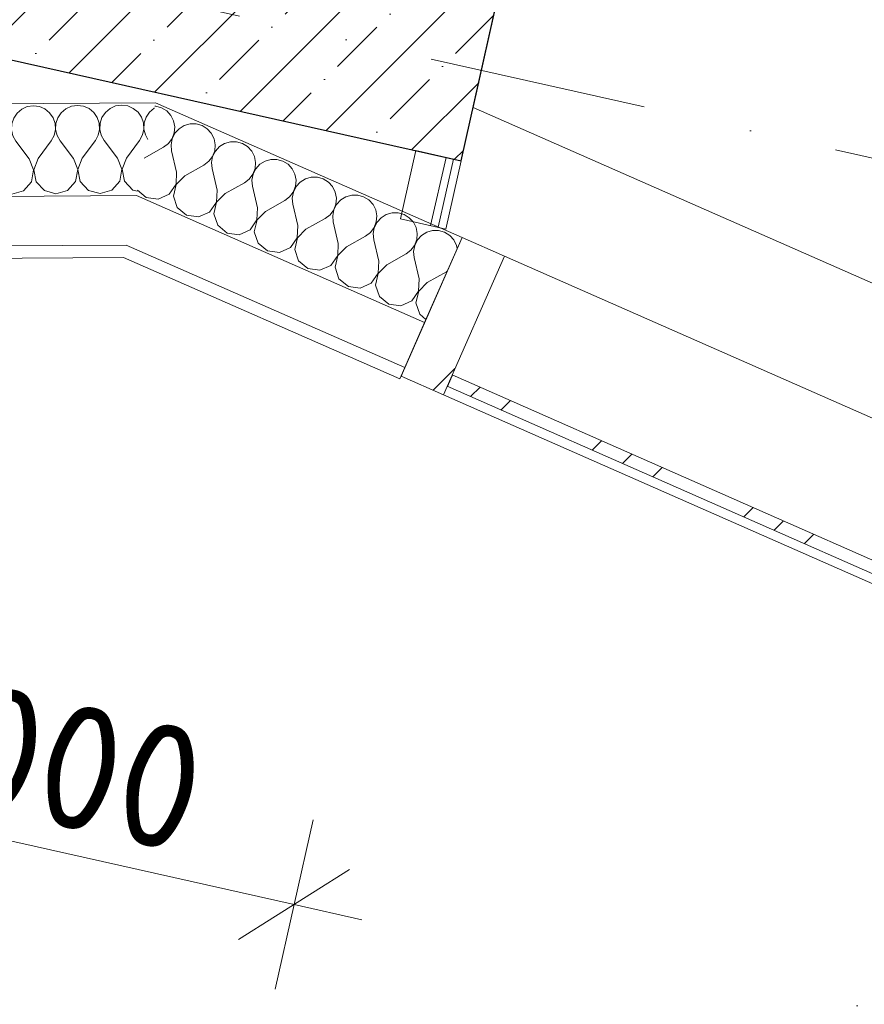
# Model space of a CAD drawing. Header units: millimetres. Extents: x -7213913 to -6999406, y 6129472 to 6470382.
# Tile 25 of 256: x -7198879 to -7197513, y 6157494 to 6159088. Entities that reach past the tile are written whole.
import ezdxf
from ezdxf.enums import TextEntityAlignment as Align

# ---------------------------------------------------------------- set-up
doc = ezdxf.new("R2010")
doc.units = ezdxf.units.MM
doc.header["$MEASUREMENT"] = 0
doc.set_wipeout_variables(frame=1)
doc.linetypes.add('Wipeout_Contour', pattern=[1000, 0, -1000])
doc.linetypes.add('Штрихпунктирная', pattern=[670.277762, 352.777767, -176.388884, 0, -141.111112])
for name, color, linetype in [('S - квартира_помещение.АР', 7, 'Continuous'), ('АР-Стены_внешние_.АР', 7, 'Continuous'), ('АР-Стены_внутренние_пилоны.АР', 7, 'Continuous'), ('АР-Стены_Наружные ВИТРАЖ', 7, 'Continuous'), ('АР-Стены_Перегородки_шахты_.АР', 7, 'Continuous'), ('АР-Чертеж-Оси_Осевые размеры.АР', 7, 'Continuous'), ('АР-Чертеж-Размеры.АР', 7, 'Continuous')]:
    doc.layers.add(name, color=color, linetype=linetype)
for name, color, linetype, lineweight in [('S - квартира_помещение.АР_Ном._пера__2', 8, 'Continuous', 15), ('АР-Стены_внешние_.АР_Ном._пера__1', 7, 'Continuous', 0), ('АР-Стены_внутренние_пилоны.АР_Ном._пера__1', 7, 'Continuous', 30), ('АР-Стены_Наружные ВИТРАЖ_Ном._пера__120', 7, 'Continuous', 0), ('АР-Стены_Перегородки_шахты_.АР_Ном._пера__1', 7, 'Continuous', 30), ('АР-Чертеж-Оси_Осевые размеры.АР_Ном._пера__120', 7, 'Continuous', 0), ('АР-Чертеж-Размеры.АР_Ном._пера__1', 7, 'Continuous', 0), ('Паспорта Зон Archicad_Ном._пера__1', 7, 'Continuous', 0)]:
    doc.layers.add(name, color=color, linetype=linetype, lineweight=lineweight)
doc.styles.add('РЎР“Р•РќР•Р\xa0Р\x98Р\xa0_РЎРўР\x98Р›Р¬_1', font='txt')
doc.styles.add('РЎР“Р•РќР•Р\xa0Р\x98Р\xa0_РЎРўР\x98Р›Р¬_2', font='calibri.ttf')
doc.styles.add('РЎР“Р•РќР•Р\xa0Р\x98Р\xa0_РЎРўР\x98Р›Р¬_3', font='GOST_Common.ttf')
doc.styles.add('РЎР“Р•РќР•Р\xa0Р\x98Р\xa0_РЎРўР\x98Р›Р¬_5', font='GOTHIC.TTF')
doc.dimstyles.new('СГЕНЕРИР_СТИЛЬ__5', dxfattribs={"dimtxt": 200, "dimasz": 142.5, "dimexe": 0.18, "dimexo": 0.0625, "dimgap": 0, "dimtad": 1, "dimdec": 0, "dimzin": 0, "dimdsep": 46, "dimtxsty": 'РЎР“Р•РќР•Р\xa0Р\x98Р\xa0_РЎРўР\x98Р›Р¬_3', "dimblk": 'ARROWHEAD_6', "dimblk1": 'ARROWHEAD_6', "dimblk2": 'ARROWHEAD_6', "dimcen": 0.09, "dimse1": 1, "dimse2": 1, "dimclrd": 7, "dimclre": 7, "dimclrt": 7, "dimazin": 0, "dimtfac": 1, "dimtdec": 4, "dimtmove": 0, "dimatfit": 3, "dimfxl": 1, "dimtolj": 1, "dimtzin": 0, "dimarcsym": 0})
pattern_1 = [(45, (-6566190.34, 6562677.8), (-176.776695, 176.776695), []), (45, (-6566225.7, 6562713.15), (-176.776695, 176.776695), []), (45, (-6566261.05, 6562748.5), (-176.776695, 176.776695), [])]
pattern_2 = [(0, (-6566190.34, 6562677.795), (0, 75), [0, -75])]

# ---------------------------------------------------------------- blocks, each defined once
blk = doc.blocks.new('Кухня_2_5_10', base_point=(-7198163.3, 6160640.5))
at = {"layer": 'S - квартира_помещение.АР_Ном._пера__2', "color": 8, "linetype": 'Continuous', "lineweight": 15, "flags": 128}
blk.add_lwpolyline([(-7198244.4, 6162157.8), (-7198858.2, 6159424.9), (-7198077.4, 6159249.5), (-7198145.6, 6158945.6), (-7196524.4, 6158231.8), (-7196094, 6158042.3), (-7195233.2, 6161875.1), (-7196355.2, 6162127.1), (-7197379.7, 6162357.2), (-7197379.7, 6162357.2), (-7197477.3, 6162379.1), (-7197477.3, 6162379.1), (-7198160.3, 6162532.5)], close=True, dxfattribs=at)
at = {"layer": 'Паспорта Зон Archicad_Ном._пера__1', "color": 7, "lineweight": 0, "style": 'РЎР“Р•РќР•Р\xa0Р\x98Р\xa0_РЎРўР\x98Р›Р¬_1'}
blk.add_attdef('ROOM_NUMBER', text='', height=250, rotation=347.3417, dxfattribs=at).set_placement((-7197259.2, 6160528.4), align=Align.MIDDLE_CENTER)
at = {"layer": 'Паспорта Зон Archicad_Ном._пера__1', "color": 7, "lineweight": 0, "style": 'РЎР“Р•РќР•Р\xa0Р\x98Р\xa0_РЎРўР\x98Р›Р¬_2'}
blk.add_attdef('ROOM_AREA', text='', height=200, rotation=347.3417, dxfattribs=at).set_placement((-7196012.5, 6158693.5), align=Align.MIDDLE_RIGHT)
blk = doc.blocks.new('Навесная Стена_26_10', base_point=(-6566190.3, 6562677.8))
at = {"layer": 'АР-Стены_Наружные ВИТРАЖ_Ном._пера__120', "color": 7, "linetype": 'Continuous', "lineweight": 0, "flags": 128}
for points in [[(-7197282.7, 6158347.1), (-7198095, 6158704.8)], [(-7197381.5, 6158122.9), (-7198193.7, 6158480.5)]]:
    blk.add_lwpolyline(points, dxfattribs=at)
at = {"color": 254, "linetype": 'Wipeout_Contour', "lineweight": 0, "ltscale": 37890993.72289068}
blk.add_wipeout([(-7198187.7, 6158494.3), (-7197375.4, 6158136.6), (-7197367.4, 6158154.9), (-7198179.6, 6158512.6)], dxfattribs=at).dxf.layer = 'АР-Стены_Наружные ВИТРАЖ'
at = {"layer": 'АР-Стены_Наружные ВИТРАЖ', "linetype": 'Continuous', "lineweight": 0, "true_color": 0x000000}
h = blk.add_hatch(dxfattribs=at)
h.set_pattern_fill('АЛЮМИНИЙ_000A', color=18, style=0, pattern_type=2)
h.set_pattern_definition(pattern_1)
h.paths.add_polyline_path([(-7198187.7, 6158494.3), (-7197375.4, 6158136.6), (-7197367.4, 6158154.9), (-7198179.6, 6158512.6)])
at = {"layer": 'АР-Стены_Наружные ВИТРАЖ_Ном._пера__120', "color": 7, "linetype": 'Continuous', "lineweight": 0, "flags": 128}
blk.add_lwpolyline([(-7198187.7, 6158494.3), (-7198179.6, 6158512.6), (-7197367.4, 6158154.9), (-7197375.4, 6158136.6)], close=True, dxfattribs=at)
at = {"color": 254, "linetype": 'Wipeout_Contour', "lineweight": 0, "ltscale": 37892949.33021744}
blk.add_wipeout([(-7198193.7, 6158480.5), (-7198095, 6158704.8), (-7198163.6, 6158735), (-7198262.3, 6158510.8)], dxfattribs=at).dxf.layer = 'АР-Стены_Наружные ВИТРАЖ'
at = {"layer": 'АР-Стены_Наружные ВИТРАЖ', "linetype": 'Continuous', "lineweight": 0, "true_color": 0x000000}
h = blk.add_hatch(dxfattribs=at)
h.set_pattern_fill('АЛЮМИНИЙ_000A', color=18, style=0, pattern_type=2)
h.set_pattern_definition(pattern_1)
h.paths.add_polyline_path([(-7198193.7, 6158480.5), (-7198095, 6158704.8), (-7198163.6, 6158735), (-7198262.3, 6158510.8)])
at = {"layer": 'АР-Стены_Наружные ВИТРАЖ_Ном._пера__120', "color": 7, "linetype": 'Continuous', "lineweight": 0, "flags": 128}
blk.add_lwpolyline([(-7198193.7, 6158480.5), (-7198262.3, 6158510.8), (-7198163.6, 6158735), (-7198095, 6158704.8)], close=True, dxfattribs=at)
blk = doc.blocks.new('Стена_234_10', base_point=(-7198077.4, 6159249.5))
at = {"layer": 'АР-Стены_внутренние_пилоны.АР', "linetype": 'Continuous', "lineweight": 0, "true_color": 0x000000}
h = blk.add_hatch(dxfattribs=at)
h.set_pattern_fill('ЖЕЛЕЗОБЕТОН__PROJECT__000A', color=18, style=0, pattern_type=2)
h.set_pattern_definition([(45, (-6566190.34, 6562677.8), (-84.852814, 84.852814), []), (45, (-6566232.77, 6562720.22), (-84.852814, 84.852814), [90, -30, 0, -30])])
h.paths.add_polyline_path([(-7198077.4, 6159249.5), (-7199053.1, 6159468.7), (-7199140.7, 6159078.4), (-7198165, 6158859.3)])
at = {"layer": 'АР-Стены_внутренние_пилоны.АР_Ном._пера__1', "color": 7, "linetype": 'Continuous', "lineweight": 30, "flags": 128}
for points in [[(-7199053.1, 6159468.7), (-7199140.7, 6159078.4)], [(-7198077.4, 6159249.5), (-7199053.1, 6159468.7)], [(-7198165, 6158859.3), (-7198077.4, 6159249.5)], [(-7199140.7, 6159078.4), (-7198165, 6158859.3)]]:
    blk.add_lwpolyline(points, dxfattribs=at)
blk = doc.blocks.new('Стена_238_10', base_point=(-7198165, 6158859.3))
at = {"layer": 'АР-Стены_Перегородки_шахты_.АР', "linetype": 'Continuous', "lineweight": 0, "true_color": 0x000000}
h = blk.add_hatch(dxfattribs=at)
h.set_pattern_fill('ШТУКАТУРКА__ГИПС_03_000A', color=18, style=0, pattern_type=2)
h.set_pattern_definition(pattern_2)
h.paths.add_polyline_path([(-7198202.2, 6158751.6), (-7198177.2, 6158862), (-7198189.4, 6158864.8), (-7198214.4, 6158754.4)])
h = blk.add_hatch(dxfattribs=at)
h.set_pattern_fill('ШТУКАТУРКА__ГИПС_03_000A', color=18, style=0, pattern_type=2)
h.set_pattern_definition(pattern_2)
h.paths.add_polyline_path([(-7198190, 6158748.8), (-7198165, 6158859.3), (-7198177.2, 6158862), (-7198202.2, 6158751.6)])
at = {"layer": 'АР-Стены_Перегородки_шахты_.АР_Ном._пера__1', "color": 7, "linetype": 'Continuous', "lineweight": 0}
for p, q in [((-7198214.4, 6158754.4), (-7198189.4, 6158864.8)), ((-7198202.2, 6158751.6), (-7198177.2, 6158862))]:
    blk.add_line(p, q, dxfattribs=at)
at = {"layer": 'АР-Стены_Перегородки_шахты_.АР_Ном._пера__1', "color": 7, "linetype": 'Continuous', "lineweight": 0, "flags": 128}
for points in [[(-7198238.2, 6158875.8), (-7198263.2, 6158765.4)], [(-7198165, 6158859.3), (-7198238.2, 6158875.8)], [(-7198190, 6158748.8), (-7198165, 6158859.3)], [(-7198263.2, 6158765.4), (-7198190, 6158748.8)]]:
    blk.add_lwpolyline(points, dxfattribs=at)
blk = doc.blocks.new('*X647', base_point=(-6566190.3, 6562677.8))
at = {"layer": 'АР-Стены_внешние_.АР_Ном._пера__1', "color": 7, "linetype": 'Continuous', "lineweight": 0}
for p, q in [((-7198659, 6158947.7), (-7198660.5, 6158947.7)), ((-7198649.5, 6158945), (-7198659, 6158947.7)), ((-7198641.1, 6158939.8), (-7198649.5, 6158945)), ((-7198634.5, 6158932.6), (-7198641.1, 6158939.8)), ((-7198630.1, 6158923.8), (-7198634.5, 6158932.6)), ((-7198628.2, 6158914.1), (-7198630.1, 6158923.8)), ((-7198629.1, 6158904.3), (-7198628.2, 6158914.1)), ((-7198621.3, 6158911), (-7198628, 6158903.8)), ((-7198613, 6158916.2), (-7198621.3, 6158911)), ((-7198603.5, 6158918.9), (-7198613, 6158916.2)), ((-7198593.6, 6158918.9), (-7198603.5, 6158918.9)), ((-7198584.1, 6158916.2), (-7198593.6, 6158918.9)), ((-7198575.8, 6158911.1), (-7198584.1, 6158916.2)), ((-7198569.1, 6158903.8), (-7198575.8, 6158911.1)), ((-7198638.6, 6158887.2), (-7198632.6, 6158895.1)), ((-7198632.4, 6158894.9), (-7198634.2, 6158885.3)), ((-7198632.6, 6158895.1), (-7198629.1, 6158904.3)), ((-7198628, 6158903.8), (-7198632.4, 6158894.9)), ((-7198564.7, 6158895), (-7198569.1, 6158903.8)), ((-7198562.9, 6158885.3), (-7198564.7, 6158895)), ((-7198538.1, 6158890.1), (-7198547.6, 6158887.4)), ((-7198528.2, 6158890.1), (-7198538.1, 6158890.1)), ((-7198518.8, 6158887.4), (-7198528.2, 6158890.1)), ((-7198677.5, 6158863.7), (-7198646.4, 6158881.2)), ((-7198646.4, 6158881.2), (-7198638.6, 6158887.2)), ((-7198634.2, 6158885.3), (-7198633.3, 6158875.4)), ((-7198625.2, 6158840.7), (-7198633.3, 6158875.4)), ((-7198567.3, 6158866.3), (-7198563.7, 6158875.5)), ((-7198562.6, 6158875), (-7198567, 6158866.2)), ((-7198563.7, 6158875.5), (-7198562.9, 6158885.3)), ((-7198556, 6158882.3), (-7198562.6, 6158875)), ((-7198547.6, 6158887.4), (-7198556, 6158882.3)), ((-7198510.4, 6158882.3), (-7198518.8, 6158887.4)), ((-7198503.7, 6158875), (-7198510.4, 6158882.3)), ((-7198499.3, 6158866.2), (-7198503.7, 6158875)), ((-7198677.5, 6158863.7), (-7198677.9, 6158863.3)), ((-7198581, 6158852.4), (-7198573.2, 6158858.4)), ((-7198573.2, 6158858.4), (-7198567.3, 6158866.3)), ((-7198567, 6158866.2), (-7198568.8, 6158856.5)), ((-7198497.5, 6158856.5), (-7198499.3, 6158866.2)), ((-7198482.2, 6158858.7), (-7198490.6, 6158853.5)), ((-7198472.7, 6158861.3), (-7198482.2, 6158858.7)), ((-7198462.9, 6158861.4), (-7198472.7, 6158861.3)), ((-7198453.4, 6158858.7), (-7198462.9, 6158861.4)), ((-7198445, 6158853.5), (-7198453.4, 6158858.7)), ((-7198612.1, 6158834.9), (-7198581, 6158852.4)), ((-7198568.8, 6158856.5), (-7198567.9, 6158846.7)), ((-7198559.8, 6158811.9), (-7198567.9, 6158846.7)), ((-7198501.9, 6158837.5), (-7198498.4, 6158846.7)), ((-7198497.2, 6158846.2), (-7198501.6, 6158837.4)), ((-7198498.4, 6158846.7), (-7198497.5, 6158856.5)), ((-7198490.6, 6158853.5), (-7198497.2, 6158846.2)), ((-7198438.4, 6158846.2), (-7198445, 6158853.5)), ((-7198434, 6158837.4), (-7198438.4, 6158846.2)), ((-7198626.2, 6158821.2), (-7198625.2, 6158840.7)), ((-7198612.1, 6158834.9), (-7198625.9, 6158821)), ((-7198515.6, 6158823.6), (-7198507.8, 6158829.6)), ((-7198507.8, 6158829.6), (-7198501.9, 6158837.5)), ((-7198501.6, 6158837.4), (-7198503.5, 6158827.7)), ((-7198503.5, 6158827.7), (-7198502.6, 6158817.9)), ((-7198432.1, 6158827.7), (-7198434, 6158837.4)), ((-7198433, 6158817.9), (-7198432.1, 6158827.7)), ((-7198416.8, 6158829.9), (-7198425.2, 6158824.7)), ((-7198407.4, 6158832.6), (-7198416.8, 6158829.9)), ((-7198397.5, 6158832.6), (-7198407.4, 6158832.6)), ((-7198388, 6158829.9), (-7198397.5, 6158832.6)), ((-7198379.6, 6158824.7), (-7198388, 6158829.9)), ((-7198688.6, 6158811.7), (-7198674.4, 6158799.9)), ((-7198637.2, 6158805.1), (-7198626.2, 6158821.2)), ((-7198625.9, 6158821), (-7198630.3, 6158802)), ((-7198560.8, 6158792.4), (-7198559.8, 6158811.9)), ((-7198546.8, 6158806.1), (-7198515.6, 6158823.6)), ((-7198494.5, 6158783.1), (-7198502.6, 6158817.9)), ((-7198436.5, 6158808.7), (-7198433, 6158817.9)), ((-7198431.9, 6158817.4), (-7198436.3, 6158808.6)), ((-7198425.2, 6158824.7), (-7198431.9, 6158817.4)), ((-7198373, 6158817.4), (-7198379.6, 6158824.7)), ((-7198368.6, 6158808.6), (-7198373, 6158817.4)), ((-7198674.4, 6158799.9), (-7198655.1, 6158797.2)), ((-7198655.1, 6158797.2), (-7198637.2, 6158805.1)), ((-7198630.3, 6158802), (-7198624.1, 6158783.5)), ((-7198546.8, 6158806.1), (-7198560.5, 6158792.3)), ((-7198481.4, 6158777.3), (-7198450.3, 6158794.9)), ((-7198450.3, 6158794.9), (-7198442.4, 6158800.8)), ((-7198442.4, 6158800.8), (-7198436.5, 6158808.7)), ((-7198436.3, 6158808.6), (-7198438.1, 6158798.9)), ((-7198438.1, 6158798.9), (-7198437.2, 6158789.1)), ((-7198366.7, 6158798.9), (-7198368.6, 6158808.6)), ((-7198367.6, 6158789.1), (-7198366.7, 6158798.9)), ((-7198359.8, 6158795.9), (-7198366.5, 6158788.6)), ((-7198351.5, 6158801.1), (-7198359.8, 6158795.9)), ((-7198342, 6158803.8), (-7198351.5, 6158801.1)), ((-7198332.1, 6158803.8), (-7198342, 6158803.8)), ((-7198322.7, 6158801.1), (-7198332.1, 6158803.8)), ((-7198314.3, 6158795.9), (-7198322.7, 6158801.1)), ((-7198307.6, 6158788.6), (-7198314.3, 6158795.9)), ((-7198624.1, 6158783.5), (-7198609, 6158771.1)), ((-7198571.8, 6158776.3), (-7198560.8, 6158792.4)), ((-7198560.5, 6158792.3), (-7198564.9, 6158773.3)), ((-7198495.4, 6158763.6), (-7198494.5, 6158783.1)), ((-7198429.1, 6158754.3), (-7198437.2, 6158789.1)), ((-7198377.1, 6158772), (-7198371.2, 6158779.9)), ((-7198370.9, 6158779.8), (-7198372.7, 6158770.1)), ((-7198371.2, 6158779.9), (-7198367.6, 6158789.1)), ((-7198366.5, 6158788.6), (-7198370.9, 6158779.8)), ((-7198303.2, 6158779.8), (-7198307.6, 6158788.6)), ((-7198301.4, 6158770.2), (-7198303.2, 6158779.8)), ((-7198609, 6158771.1), (-7198589.7, 6158768.4)), ((-7198589.7, 6158768.4), (-7198571.8, 6158776.3)), ((-7198564.9, 6158773.3), (-7198558.7, 6158754.8)), ((-7198506.5, 6158747.5), (-7198495.4, 6158763.6)), ((-7198495.1, 6158763.5), (-7198499.6, 6158744.5)), ((-7198481.4, 6158777.3), (-7198495.1, 6158763.5)), ((-7198416, 6158748.6), (-7198384.9, 6158766.1)), ((-7198384.9, 6158766.1), (-7198377.1, 6158772)), ((-7198372.7, 6158770.1), (-7198371.8, 6158760.3)), ((-7198302.3, 6158760.3), (-7198301.4, 6158770.2)), ((-7198294.5, 6158767.1), (-7198301.1, 6158759.8)), ((-7198286.1, 6158772.3), (-7198294.5, 6158767.1)), ((-7198276.6, 6158775), (-7198286.1, 6158772.3)), ((-7198266.8, 6158775), (-7198276.6, 6158775)), ((-7198257.3, 6158772.3), (-7198266.8, 6158775)), ((-7198248.9, 6158767.1), (-7198257.3, 6158772.3)), ((-7198242.2, 6158759.9), (-7198248.9, 6158767.1)), ((-7198558.7, 6158754.8), (-7198543.6, 6158742.3)), ((-7198524.3, 6158739.6), (-7198506.5, 6158747.5)), ((-7198430, 6158734.8), (-7198429.1, 6158754.3)), ((-7198416, 6158748.6), (-7198429.8, 6158734.7)), ((-7198363.7, 6158725.5), (-7198371.8, 6158760.3)), ((-7198311.7, 6158743.3), (-7198305.8, 6158751.1)), ((-7198305.5, 6158751), (-7198307.3, 6158741.3)), ((-7198305.8, 6158751.1), (-7198302.3, 6158760.3)), ((-7198301.1, 6158759.8), (-7198305.5, 6158751)), ((-7198237.8, 6158751.1), (-7198242.2, 6158759.9)), ((-7198236, 6158741.4), (-7198237.8, 6158751.1)), ((-7198543.6, 6158742.3), (-7198524.3, 6158739.6)), ((-7198499.6, 6158744.5), (-7198493.3, 6158726)), ((-7198441.1, 6158718.7), (-7198430, 6158734.8)), ((-7198429.8, 6158734.7), (-7198434.2, 6158715.7)), ((-7198350.7, 6158719.8), (-7198319.5, 6158737.3)), ((-7198319.5, 6158737.3), (-7198311.7, 6158743.3)), ((-7198307.3, 6158741.3), (-7198306.5, 6158731.5)), ((-7198298.4, 6158696.7), (-7198306.5, 6158731.5)), ((-7198240.4, 6158722.4), (-7198236.9, 6158731.6)), ((-7198235.7, 6158731.1), (-7198240.1, 6158722.2)), ((-7198236.9, 6158731.6), (-7198236, 6158741.4)), ((-7198229.1, 6158738.3), (-7198235.7, 6158731.1)), ((-7198220.7, 6158743.5), (-7198229.1, 6158738.3)), ((-7198211.2, 6158746.2), (-7198220.7, 6158743.5)), ((-7198201.4, 6158746.2), (-7198211.2, 6158746.2)), ((-7198191.9, 6158743.5), (-7198201.4, 6158746.2)), ((-7198183.5, 6158738.4), (-7198191.9, 6158743.5)), ((-7198176.9, 6158731.1), (-7198183.5, 6158738.4)), ((-7198172.5, 6158722.3), (-7198176.9, 6158731.1)), ((-7198493.3, 6158726), (-7198478.3, 6158713.5)), ((-7198458.9, 6158710.8), (-7198441.1, 6158718.7)), ((-7198434.2, 6158715.7), (-7198427.9, 6158697.2)), ((-7198364.7, 6158706), (-7198363.7, 6158725.5)), ((-7198350.7, 6158719.8), (-7198364.4, 6158705.9)), ((-7198246.3, 6158714.5), (-7198240.4, 6158722.4)), ((-7198240.1, 6158722.2), (-7198242, 6158712.6)), ((-7198171.5, 6158717.1), (-7198172.5, 6158722.3)), ((-7198478.3, 6158713.5), (-7198458.9, 6158710.8)), ((-7198375.7, 6158689.9), (-7198364.7, 6158706)), ((-7198364.4, 6158705.9), (-7198368.8, 6158686.9)), ((-7198285.3, 6158691), (-7198254.2, 6158708.5)), ((-7198254.2, 6158708.5), (-7198246.3, 6158714.5)), ((-7198242, 6158712.6), (-7198241.1, 6158702.7)), ((-7198233, 6158668), (-7198241.1, 6158702.7)), ((-7198427.9, 6158697.2), (-7198412.9, 6158684.7)), ((-7198412.9, 6158684.7), (-7198393.6, 6158682.1)), ((-7198393.6, 6158682.1), (-7198375.7, 6158689.9)), ((-7198368.8, 6158686.9), (-7198362.6, 6158668.4)), ((-7198299.3, 6158677.2), (-7198298.4, 6158696.7)), ((-7198285.3, 6158691), (-7198299, 6158677.1)), ((-7198362.6, 6158668.4), (-7198347.5, 6158656)), ((-7198310.3, 6158661.2), (-7198299.3, 6158677.2)), ((-7198299, 6158677.1), (-7198303.4, 6158658.1)), ((-7198233.9, 6158648.5), (-7198233, 6158668)), ((-7198219.9, 6158662.2), (-7198188.8, 6158679.7)), ((-7198188.8, 6158679.7), (-7198187.5, 6158680.7)), ((-7198347.5, 6158656), (-7198328.2, 6158653.3)), ((-7198328.2, 6158653.3), (-7198310.3, 6158661.2)), ((-7198303.4, 6158658.1), (-7198297.2, 6158639.6)), ((-7198219.9, 6158662.2), (-7198233.7, 6158648.3)), ((-7198297.2, 6158639.6), (-7198282.2, 6158627.2)), ((-7198245, 6158632.4), (-7198233.9, 6158648.5)), ((-7198233.7, 6158648.3), (-7198238.1, 6158629.3)), ((-7198282.2, 6158627.2), (-7198262.8, 6158624.5)), ((-7198262.8, 6158624.5), (-7198245, 6158632.4)), ((-7198238.1, 6158629.3), (-7198231.8, 6158610.8)), ((-7198231.8, 6158610.8), (-7198221.9, 6158602.6))]:
    blk.add_line(p, q, dxfattribs=at)
blk = doc.blocks.new('Стена_305_10', base_point=(-7198659.3, 6158953.2))
at = {"layer": 'АР-Стены_внешние_.АР_Ном._пера__1', "color": 7, "linetype": 'Continuous', "lineweight": 0}
for p, q in [((-7198690.4, 6158803), (-7198224.1, 6158597.7)), ((-7198707, 6158722.9), (-7198256.3, 6158524.5))]:
    blk.add_line(p, q, dxfattribs=at)
at = {"layer": 'АР-Стены_внешние_.АР_Ном._пера__1', "color": 7, "linetype": 'Continuous', "lineweight": 0, "flags": 128}
for points in [[(-7198163.6, 6158735), (-7198659.3, 6158953.2)], [(-7198224.1, 6158597.7), (-7198163.6, 6158735)], [(-7198711.1, 6158702.9), (-7198264.4, 6158506.2)], [(-7198256.3, 6158524.5), (-7198224.1, 6158597.7)], [(-7198264.4, 6158506.2), (-7198256.3, 6158524.5)]]:
    blk.add_lwpolyline(points, dxfattribs=at)
at = {"layer": 'АР-Стены_внешние_.АР', "color": 7, "lineweight": 0}
blk.add_blockref('*X647', (-6566190.3, 6562677.8), dxfattribs=at)
blk = doc.blocks.new('*D941', base_point=(-6566190.3, 6562677.8))
at = {"layer": 'АР-Чертеж-Размеры.АР_Ном._пера__1', "color": 7, "linetype": 'Continuous', "lineweight": 0, "transparency": 16777216}
for p, q in [((-7199441.8, 6157737.7), (-7199380.2, 6158012.1)), ((-7199321.4, 6157931.6), (-7199500.6, 6157818.2)), ((-7199520.8, 6157899.6), (-7199411, 6157874.9)), ((-7199411, 6157874.9), (-7198435.3, 6157655.8)), ((-7198466.1, 6157518.6), (-7198404.5, 6157793)), ((-7198524.9, 6157599), (-7198345.7, 6157712.5)), ((-7198435.3, 6157655.8), (-7198325.5, 6157631.1))]:
    blk.add_line(p, q, dxfattribs=at)
at = {"layer": 'АР-Чертеж-Размеры.АР_Ном._пера__1', "color": 7, "lineweight": 0, "transparency": 16777216, "insert": (-7199204.9, 6157869.6), "char_height": 200, "attachment_point": 7, "rotation": 347.3417, "style": 'РЎР“Р•РќР•Р\xa0Р\x98Р\xa0_РЎРўР\x98Р›Р¬_3'}
blk.add_mtext('\\A1;{\\pql;\\fGOST Common|b0|i0|c204|p0;\\W1.000000;1\xa0000}', dxfattribs=at)
blk = doc.blocks.new('ARROWHEAD_6')
at = {"color": 0, "linetype": 'Continuous', "lineweight": 0}
for p, q in [((-0.5, -0.5), (0.5, 0.5)), ((0, 0), (-1, 0))]:
    blk.add_line(p, q, dxfattribs=at)
blk = doc.blocks.new('*X1237', base_point=(-6566190.3, 6562677.8))
at = {"layer": 'АР-Стены_внешние_.АР_Ном._пера__1', "color": 7, "linetype": 'Continuous', "lineweight": 0}
for p, q in [((-7199204.4, 6158944.7), (-7199204.6, 6158944.7)), ((-7199195.4, 6158940.7), (-7199204.4, 6158944.7)), ((-7199187.7, 6158934.5), (-7199195.4, 6158940.7)), ((-7199161.5, 6158941), (-7199169, 6158934.6)), ((-7199152.5, 6158945), (-7199161.5, 6158941)), ((-7199142.7, 6158946.4), (-7199152.5, 6158945)), ((-7199133, 6158945.1), (-7199142.7, 6158946.4)), ((-7199123.9, 6158941.2), (-7199133, 6158945.1)), ((-7199116.3, 6158935), (-7199123.9, 6158941.2)), ((-7199090.1, 6158941.4), (-7199097.6, 6158935.1)), ((-7199081.1, 6158945.5), (-7199090.1, 6158941.4)), ((-7199071.3, 6158946.9), (-7199081.1, 6158945.5)), ((-7199061.5, 6158945.6), (-7199071.3, 6158946.9)), ((-7199052.5, 6158941.7), (-7199061.5, 6158945.6)), ((-7199044.9, 6158935.5), (-7199052.5, 6158941.7)), ((-7199018.6, 6158941.9), (-7199026.2, 6158935.6)), ((-7199009.6, 6158946), (-7199018.6, 6158941.9)), ((-7198999.9, 6158947.4), (-7199009.6, 6158946)), ((-7198990.1, 6158946.1), (-7198999.9, 6158947.4)), ((-7198981.1, 6158942.2), (-7198990.1, 6158946.1)), ((-7198973.4, 6158935.9), (-7198981.1, 6158942.2)), ((-7198947.2, 6158942.4), (-7198954.7, 6158936.1)), ((-7198938.2, 6158946.4), (-7198947.2, 6158942.4)), ((-7198928.5, 6158947.9), (-7198938.2, 6158946.4)), ((-7198918.7, 6158946.6), (-7198928.5, 6158947.9)), ((-7198909.7, 6158942.7), (-7198918.7, 6158946.6)), ((-7198902, 6158936.4), (-7198909.7, 6158942.7)), ((-7198875.8, 6158942.9), (-7198883.3, 6158936.5)), ((-7198866.8, 6158946.9), (-7198875.8, 6158942.9)), ((-7198857, 6158948.3), (-7198866.8, 6158946.9)), ((-7198847.3, 6158947), (-7198857, 6158948.3)), ((-7198838.2, 6158943.1), (-7198847.3, 6158947)), ((-7198830.6, 6158936.9), (-7198838.2, 6158943.1)), ((-7198804.3, 6158943.4), (-7198811.9, 6158937)), ((-7198795.4, 6158947.4), (-7198804.3, 6158943.4)), ((-7198785.6, 6158948.8), (-7198795.4, 6158947.4)), ((-7198775.8, 6158947.5), (-7198785.6, 6158948.8)), ((-7198766.8, 6158943.6), (-7198775.8, 6158947.5)), ((-7198759.2, 6158937.4), (-7198766.8, 6158943.6)), ((-7198732.9, 6158943.8), (-7198740.5, 6158937.5)), ((-7198723.9, 6158947.9), (-7198732.9, 6158943.8)), ((-7198714.2, 6158949.3), (-7198723.9, 6158947.9)), ((-7198704.4, 6158948), (-7198714.2, 6158949.3)), ((-7198695.4, 6158944.1), (-7198704.4, 6158948)), ((-7198687.7, 6158937.9), (-7198695.4, 6158944.1)), ((-7198682.1, 6158929.8), (-7198687.7, 6158937.9)), ((-7198669, 6158938), (-7198674.6, 6158929.8)), ((-7198661.5, 6158944.3), (-7198669, 6158938)), ((-7198661.1, 6158944.5), (-7198661.5, 6158944.3)), ((-7199182.1, 6158926.4), (-7199187.7, 6158934.5)), ((-7199178.9, 6158917.1), (-7199182.1, 6158926.4)), ((-7199174.6, 6158926.5), (-7199177.6, 6158917.1)), ((-7199169, 6158934.6), (-7199174.6, 6158926.5)), ((-7199110.7, 6158926.9), (-7199116.3, 6158935)), ((-7199107.5, 6158917.6), (-7199110.7, 6158926.9)), ((-7199103.1, 6158927), (-7199106.2, 6158917.6)), ((-7199097.6, 6158935.1), (-7199103.1, 6158927)), ((-7199039.2, 6158927.4), (-7199044.9, 6158935.5)), ((-7199036, 6158918.1), (-7199039.2, 6158927.4)), ((-7199031.7, 6158927.4), (-7199034.8, 6158918.1)), ((-7199026.2, 6158935.6), (-7199031.7, 6158927.4)), ((-7198967.8, 6158927.9), (-7198973.4, 6158935.9)), ((-7198964.6, 6158918.5), (-7198967.8, 6158927.9)), ((-7198960.3, 6158927.9), (-7198963.4, 6158918.5)), ((-7198954.7, 6158936.1), (-7198960.3, 6158927.9)), ((-7198896.4, 6158928.3), (-7198902, 6158936.4)), ((-7198893.2, 6158919), (-7198896.4, 6158928.3)), ((-7198888.8, 6158928.4), (-7198891.9, 6158919)), ((-7198883.3, 6158936.5), (-7198888.8, 6158928.4)), ((-7198825, 6158928.8), (-7198830.6, 6158936.9)), ((-7198821.7, 6158919.5), (-7198825, 6158928.8)), ((-7198817.4, 6158928.9), (-7198820.5, 6158919.5)), ((-7198811.9, 6158937), (-7198817.4, 6158928.9)), ((-7198753.5, 6158929.3), (-7198759.2, 6158937.4)), ((-7198750.3, 6158920), (-7198753.5, 6158929.3)), ((-7198746, 6158929.3), (-7198749.1, 6158920)), ((-7198740.5, 6158937.5), (-7198746, 6158929.3)), ((-7198678.9, 6158920.5), (-7198682.1, 6158929.8)), ((-7198674.6, 6158929.8), (-7198677.7, 6158920.5)), ((-7199180.5, 6158897.7), (-7199178.3, 6158907.3)), ((-7199178.3, 6158907.3), (-7199178.9, 6158917.1)), ((-7199177.6, 6158917.1), (-7199178.1, 6158907.3)), ((-7199178.1, 6158907.3), (-7199175.8, 6158897.7)), ((-7199109.1, 6158898.1), (-7199106.9, 6158907.7)), ((-7199106.9, 6158907.7), (-7199107.5, 6158917.6)), ((-7199106.2, 6158917.6), (-7199106.6, 6158907.7)), ((-7199106.6, 6158907.7), (-7199104.3, 6158898.2)), ((-7199037.7, 6158898.6), (-7199035.5, 6158908.2)), ((-7199035.5, 6158908.2), (-7199036, 6158918.1)), ((-7199034.8, 6158918.1), (-7199035.2, 6158908.2)), ((-7199035.2, 6158908.2), (-7199032.9, 6158898.6)), ((-7198966.2, 6158899.1), (-7198964.1, 6158908.7)), ((-7198964.1, 6158908.7), (-7198964.6, 6158918.5)), ((-7198963.4, 6158918.5), (-7198963.8, 6158908.7)), ((-7198963.8, 6158908.7), (-7198961.5, 6158899.1)), ((-7198894.8, 6158899.6), (-7198892.6, 6158909.2)), ((-7198892.6, 6158909.2), (-7198893.2, 6158919)), ((-7198891.9, 6158919), (-7198892.3, 6158909.2)), ((-7198892.3, 6158909.2), (-7198890, 6158899.6)), ((-7198823.4, 6158900), (-7198821.2, 6158909.7)), ((-7198821.2, 6158909.7), (-7198821.7, 6158919.5)), ((-7198820.5, 6158919.5), (-7198820.9, 6158909.7)), ((-7198820.9, 6158909.7), (-7198818.6, 6158900.1)), ((-7198751.9, 6158900.5), (-7198749.8, 6158910.1)), ((-7198749.8, 6158910.1), (-7198750.3, 6158920)), ((-7198749.1, 6158920), (-7198749.5, 6158910.1)), ((-7198749.5, 6158910.1), (-7198747.2, 6158900.6)), ((-7198680.5, 6158901), (-7198678.4, 6158910.6)), ((-7198678.4, 6158910.6), (-7198678.9, 6158920.5)), ((-7198677.7, 6158920.5), (-7198678.1, 6158910.6)), ((-7198678.1, 6158910.6), (-7198675.8, 6158901)), ((-7199185.2, 6158889), (-7199180.5, 6158897.7)), ((-7199175.8, 6158897.7), (-7199170.9, 6158889.1)), ((-7199113.8, 6158889.5), (-7199109.1, 6158898.1)), ((-7199104.3, 6158898.2), (-7199099.5, 6158889.6)), ((-7199063.6, 6158861.2), (-7199042.4, 6158890)), ((-7199042.4, 6158890), (-7199037.7, 6158898.6)), ((-7199032.9, 6158898.6), (-7199028.1, 6158890.1)), ((-7199006.5, 6158861.6), (-7199028.1, 6158890.1)), ((-7198992.2, 6158861.7), (-7198970.9, 6158890.4)), ((-7198970.9, 6158890.4), (-7198966.2, 6158899.1)), ((-7198961.5, 6158899.1), (-7198956.7, 6158890.5)), ((-7198935, 6158862.1), (-7198956.7, 6158890.5)), ((-7198920.7, 6158862.2), (-7198899.5, 6158890.9)), ((-7198899.5, 6158890.9), (-7198894.8, 6158899.6)), ((-7198890, 6158899.6), (-7198885.2, 6158891)), ((-7198863.6, 6158862.6), (-7198885.2, 6158891)), ((-7198849.3, 6158862.7), (-7198828.1, 6158891.4)), ((-7198828.1, 6158891.4), (-7198823.4, 6158900)), ((-7198818.6, 6158900.1), (-7198813.8, 6158891.5)), ((-7198792.2, 6158863.1), (-7198813.8, 6158891.5)), ((-7198777.9, 6158863.2), (-7198756.7, 6158891.9)), ((-7198756.7, 6158891.9), (-7198751.9, 6158900.5)), ((-7198747.2, 6158900.6), (-7198742.4, 6158892)), ((-7198720.7, 6158863.5), (-7198742.4, 6158892)), ((-7198706.5, 6158863.6), (-7198685.2, 6158892.3)), ((-7198685.2, 6158892.3), (-7198680.5, 6158901)), ((-7198675.8, 6158901), (-7198671.6, 6158893.7)), ((-7199204.1, 6158863.5), (-7199185.2, 6158889)), ((-7199149.3, 6158860.7), (-7199170.9, 6158889.1)), ((-7199135, 6158860.8), (-7199113.8, 6158889.5)), ((-7199077.9, 6158861.1), (-7199099.5, 6158889.6)), ((-7199142.2, 6158842.5), (-7199149.3, 6158860.7)), ((-7199135, 6158860.8), (-7199141.9, 6158842.5)), ((-7199070.8, 6158843), (-7199077.9, 6158861.1)), ((-7199063.6, 6158861.2), (-7199070.5, 6158843)), ((-7198999.3, 6158843.5), (-7199006.5, 6158861.6)), ((-7198992.2, 6158861.7), (-7198999, 6158843.5)), ((-7198927.9, 6158843.9), (-7198935, 6158862.1)), ((-7198920.7, 6158862.2), (-7198927.6, 6158843.9)), ((-7198856.5, 6158844.4), (-7198863.6, 6158862.6)), ((-7198849.3, 6158862.7), (-7198856.2, 6158844.4)), ((-7198785.1, 6158844.9), (-7198792.2, 6158863.1)), ((-7198777.9, 6158863.2), (-7198784.8, 6158844.9)), ((-7198713.6, 6158845.4), (-7198720.7, 6158863.5)), ((-7198706.5, 6158863.6), (-7198713.3, 6158845.4)), ((-7199145.7, 6158823.3), (-7199142.2, 6158842.5)), ((-7199141.9, 6158842.5), (-7199138.1, 6158823.3)), ((-7199074.3, 6158823.8), (-7199070.8, 6158843)), ((-7199070.5, 6158843), (-7199066.7, 6158823.8)), ((-7199002.8, 6158824.2), (-7198999.3, 6158843.5)), ((-7198999, 6158843.5), (-7198995.3, 6158824.3)), ((-7198931.4, 6158824.7), (-7198927.9, 6158843.9)), ((-7198927.6, 6158843.9), (-7198923.9, 6158824.8)), ((-7198860, 6158825.2), (-7198856.5, 6158844.4)), ((-7198856.2, 6158844.4), (-7198852.4, 6158825.3)), ((-7198788.6, 6158825.7), (-7198785.1, 6158844.9)), ((-7198784.8, 6158844.9), (-7198781, 6158825.7)), ((-7198717.1, 6158826.2), (-7198713.6, 6158845.4)), ((-7198713.3, 6158845.4), (-7198709.6, 6158826.2)), ((-7198709.6, 6158826.2), (-7198696.3, 6158811.9)), ((-7199203.7, 6158816.6), (-7199196.3, 6158808.5)), ((-7199158.8, 6158808.8), (-7199145.7, 6158823.3)), ((-7199138.1, 6158823.3), (-7199124.9, 6158809)), ((-7199087.3, 6158809.3), (-7199074.3, 6158823.8)), ((-7199066.7, 6158823.8), (-7199053.5, 6158809.5)), ((-7199015.9, 6158809.8), (-7199002.8, 6158824.2)), ((-7198995.3, 6158824.3), (-7198982, 6158810)), ((-7198963.2, 6158804.8), (-7198944.5, 6158810.2)), ((-7198944.5, 6158810.2), (-7198931.4, 6158824.7)), ((-7198923.9, 6158824.8), (-7198910.6, 6158810.5)), ((-7198910.6, 6158810.5), (-7198891.8, 6158805.2)), ((-7198891.8, 6158805.2), (-7198873.1, 6158810.7)), ((-7198873.1, 6158810.7), (-7198860, 6158825.2)), ((-7198852.4, 6158825.3), (-7198839.2, 6158810.9)), ((-7198839.2, 6158810.9), (-7198820.4, 6158805.7)), ((-7198820.4, 6158805.7), (-7198801.6, 6158811.2)), ((-7198801.6, 6158811.2), (-7198788.6, 6158825.7)), ((-7198781, 6158825.7), (-7198767.7, 6158811.4)), ((-7198767.7, 6158811.4), (-7198748.9, 6158806.2)), ((-7198748.9, 6158806.2), (-7198730.2, 6158811.7)), ((-7198730.2, 6158811.7), (-7198717.1, 6158826.2)), ((-7198696.3, 6158811.9), (-7198689, 6158809.9)), ((-7199196.3, 6158808.5), (-7199177.5, 6158803.3)), ((-7199177.5, 6158803.3), (-7199158.8, 6158808.8)), ((-7199124.9, 6158809), (-7199106.1, 6158803.8)), ((-7199106.1, 6158803.8), (-7199087.3, 6158809.3)), ((-7199053.5, 6158809.5), (-7199034.6, 6158804.3)), ((-7199034.6, 6158804.3), (-7199015.9, 6158809.8)), ((-7198982, 6158810), (-7198963.2, 6158804.8))]:
    blk.add_line(p, q, dxfattribs=at)
blk = doc.blocks.new('Стена_437_10', base_point=(-7199204.6, 6158949.6))
at = {"layer": 'АР-Стены_внешние_.АР_Ном._пера__1', "color": 7, "linetype": 'Continuous', "lineweight": 0}
for p, q in [((-7199203.6, 6158799.6), (-7198690.4, 6158803)), ((-7199203.1, 6158719.6), (-7198707, 6158722.9))]:
    blk.add_line(p, q, dxfattribs=at)
at = {"layer": 'АР-Стены_внешние_.АР_Ном._пера__1', "color": 7, "linetype": 'Continuous', "lineweight": 0, "flags": 128}
for points in [[(-7198659.3, 6158953.2), (-7199204.6, 6158949.6)], [(-7199203.6, 6158799.6), (-7199204.6, 6158949.6)], [(-7199203.1, 6158719.6), (-7199203.6, 6158799.6)], [(-7199203, 6158699.6), (-7199203.1, 6158719.6)], [(-7199203, 6158699.6), (-7198711.1, 6158702.9)]]:
    blk.add_lwpolyline(points, dxfattribs=at)
at = {"layer": 'АР-Стены_внешние_.АР', "color": 7, "lineweight": 0}
blk.add_blockref('*X1237', (-6566190.3, 6562677.8), dxfattribs=at)
blk = doc.blocks.new('Стандартный Маркер Сетки[189]_10', base_point=(-7212924.8, 6162328))
at = {"layer": 'АР-Чертеж-Оси_Осевые размеры.АР_Ном._пера__120', "color": 7, "linetype": 'Штрихпунктирная', "lineweight": 0}
blk.add_line((-7211949.2, 6162108.8), (-7187848.6, 6156696), dxfattribs=at)
at = {"layer": 'АР-Чертеж-Оси_Осевые размеры.АР_Ном._пера__120', "color": 7, "lineweight": 0, "style": 'РЎР“Р•РќР•Р\xa0Р\x98Р\xa0_РЎРўР\x98Р›Р¬_5'}
blk.add_attdef('AC_MarkerText_1', text='', height=350, rotation=347.3418, dxfattribs=at).set_placement((-7213342.8, 6162618.6), align=Align.TOP_CENTER)
blk = doc.blocks.new('Стандартный Маркер Сетки[199]_10', base_point=(-7212924.8, 6162328))
at = {"layer": 'АР-Чертеж-Оси_Осевые размеры.АР_Ном._пера__120', "color": 7, "linetype": 'Штрихпунктирная', "lineweight": 0}
blk.add_line((-7211949.2, 6162108.8), (-7187848.6, 6156696), dxfattribs=at)
at = {"layer": 'АР-Чертеж-Оси_Осевые размеры.АР_Ном._пера__120', "color": 7, "lineweight": 0, "style": 'РЎР“Р•РќР•Р\xa0Р\x98Р\xa0_РЎРўР\x98Р›Р¬_5'}
blk.add_attdef('AC_MarkerText_1', text='', height=350, rotation=347.3418, dxfattribs=at).set_placement((-7213342.8, 6162618.6), align=Align.TOP_CENTER)
blk = doc.blocks.new('Стандартный Маркер Сетки[210]_10', base_point=(-7212924.8, 6162328))
at = {"layer": 'АР-Чертеж-Оси_Осевые размеры.АР_Ном._пера__120', "color": 7, "linetype": 'Штрихпунктирная', "lineweight": 0}
blk.add_line((-7211949.2, 6162108.8), (-7187848.6, 6156696), dxfattribs=at)
at = {"layer": 'АР-Чертеж-Оси_Осевые размеры.АР_Ном._пера__120', "color": 7, "lineweight": 0, "style": 'РЎР“Р•РќР•Р\xa0Р\x98Р\xa0_РЎРўР\x98Р›Р¬_5'}
blk.add_attdef('AC_MarkerText_1', text='', height=350, rotation=347.3418, dxfattribs=at).set_placement((-7213342.8, 6162618.6), align=Align.TOP_CENTER)
blk = doc.blocks.new('Стандартный Маркер Сетки[219]_10', base_point=(-7212924.8, 6162328))
at = {"layer": 'АР-Чертеж-Оси_Осевые размеры.АР_Ном._пера__120', "color": 7, "linetype": 'Штрихпунктирная', "lineweight": 0}
blk.add_line((-7211949.2, 6162108.8), (-7187848.6, 6156696), dxfattribs=at)
at = {"layer": 'АР-Чертеж-Оси_Осевые размеры.АР_Ном._пера__120', "color": 7, "lineweight": 0, "style": 'РЎР“Р•РќР•Р\xa0Р\x98Р\xa0_РЎРўР\x98Р›Р¬_5'}
blk.add_attdef('AC_MarkerText_1', text='', height=350, rotation=347.3418, dxfattribs=at).set_placement((-7213342.8, 6162618.6), align=Align.TOP_CENTER)
blk = doc.blocks.new('Стандартный Маркер Сетки[223]_10', base_point=(-7187640.5, 6201499.3))
at = {"layer": 'АР-Чертеж-Оси_Осевые размеры.АР_Ном._пера__120', "color": 7, "linetype": 'Штрихпунктирная', "lineweight": 0}
blk.add_line((-7187859.7, 6200523.6), (-7202631.7, 6134751.7), dxfattribs=at)
at = {"layer": 'АР-Чертеж-Оси_Осевые размеры.АР_Ном._пера__120', "color": 7, "lineweight": 0, "style": 'РЎР“Р•РќР•Р\xa0Р\x98Р\xa0_РЎРўР\x98Р›Р¬_5'}
blk.add_attdef('AC_MarkerText_1', text='', height=350, rotation=347.3418, dxfattribs=at).set_placement((-7202890.5, 6133469.2), align=Align.TOP_CENTER)

msp = doc.modelspace()

# ---------------------------------------------------------------- linework, layer by layer
at = {"layer": 'S - квартира_помещение.АР', "color": 254, "linetype": 'Continuous', "lineweight": 0, "true_color": 0xd8d8d8, "flags": 128}
msp.add_lwpolyline([(-7198244.4, 6162157.8), (-7198858.2, 6159424.9), (-7198077.4, 6159249.5), (-7198145.6, 6158945.6), (-7196524.4, 6158231.8), (-7196094, 6158042.3), (-7195233.2, 6161875.1), (-7196355.2, 6162127.1), (-7197379.7, 6162357.2), (-7197379.7, 6162357.2), (-7197477.3, 6162379.1), (-7197477.3, 6162379.1), (-7198160.3, 6162532.5)], close=True, dxfattribs=at)

# ---------------------------------------------------------------- block references
at = {"layer": 'S - квартира_помещение.АР', "color": 7, "linetype": 'Continuous', "lineweight": 0}
msp.add_blockref('Кухня_2_5_10', (-7198163.3, 6160640.5), dxfattribs=at)
at = {"layer": 'АР-Стены_внешние_.АР', "color": 7, "lineweight": 0}
msp.add_blockref('Стена_437_10', (-7199204.6, 6158949.6), dxfattribs=at)
at = {"layer": 'АР-Стены_внутренние_пилоны.АР', "color": 7, "lineweight": 0}
msp.add_blockref('Стена_234_10', (-7198077.4, 6159249.5), dxfattribs=at)
at = {"layer": 'АР-Стены_Перегородки_шахты_.АР', "color": 7, "lineweight": 0}
msp.add_blockref('Стена_238_10', (-7198165, 6158859.3), dxfattribs=at)

# ---------------------------------------------------------------- dimensions: what is measured, and where the dimension line sits
at = {"layer": 'АР-Чертеж-Размеры.АР', "color": 7, "linetype": 'Continuous', "lineweight": 0}
dim = msp.add_linear_dim(base=(-7198435.3, 6157655.8), p1=(-7199345.3, 6158167.6), p2=(-7198369.6, 6157948.5), angle=347.3417, dimstyle='СГЕНЕРИР_СТИЛЬ__5', dxfattribs=at)
dim.commit()
dim.dimension.update_dxf_attribs({"geometry": '*D941', "text_midpoint": (-7198848.2, 6157892), "dimtype": 160, "text_rotation": 347.3417})

# ---------------------------------------------------------------- next in the draw order: block references
at = {"layer": 'АР-Стены_Наружные ВИТРАЖ', "linetype": 'Continuous', "lineweight": 0}
msp.add_blockref('Навесная Стена_26_10', (-6566190.3, 6562677.8), dxfattribs=at)

# ---------------------------------------------------------------- next in the draw order: block references
at = {"layer": 'АР-Стены_внешние_.АР', "color": 7, "lineweight": 0}
msp.add_blockref('Стена_305_10', (-7198659.3, 6158953.2), dxfattribs=at)
at = {"layer": 'АР-Чертеж-Оси_Осевые размеры.АР', "color": 8, "linetype": 'Continuous', "lineweight": 15}
for name, p in [('Стандартный Маркер Сетки[223]_10', (-7187640.5, 6201499.3)), ('Стандартный Маркер Сетки[189]_10', (-7212924.8, 6162328)), ('Стандартный Маркер Сетки[199]_10', (-7212924.8, 6162328)), ('Стандартный Маркер Сетки[210]_10', (-7212924.8, 6162328)), ('Стандартный Маркер Сетки[219]_10', (-7212924.8, 6162328))]:
    msp.add_blockref(name, p, dxfattribs=at)

doc.saveas('drawing.dxf')
